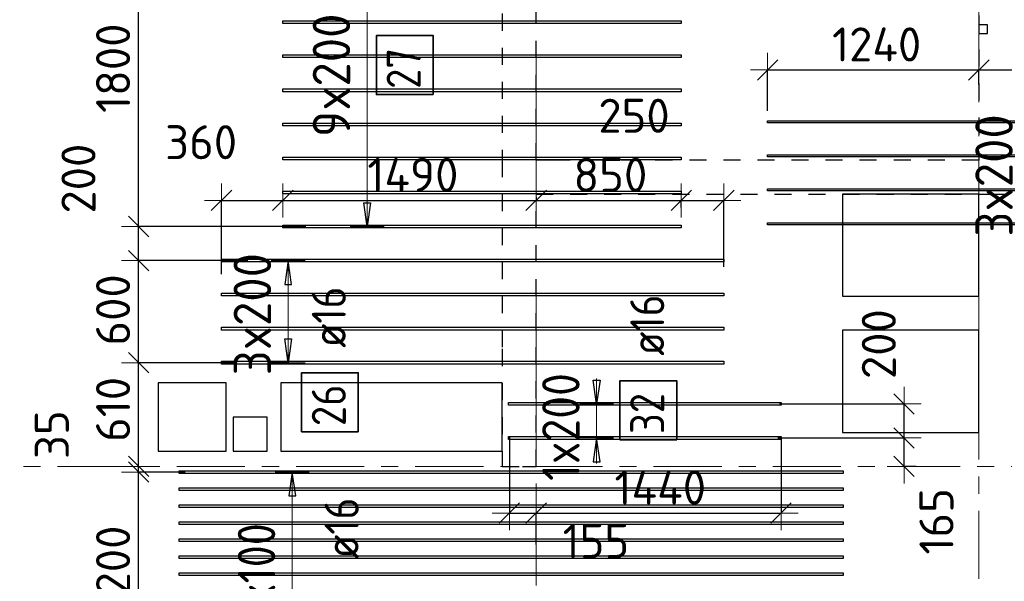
# Model space of a CAD drawing. Header units: metres. Extents: x -38 to 107, y -15 to 21.
# Tile 21 of 167: x 16.05 to 21.83, y 8.33 to 11.62. Entities that reach past the tile are written whole.
import ezdxf

# ---------------------------------------------------------------- set-up
doc = ezdxf.new("R2010")
doc.units = ezdxf.units.M
doc.header["$PDMODE"] = 65
for name, pattern in [('______11', [0.5, 0.4, -0.05, 0, -0.05]), ('______2', [0.0405, 0.03, -0.0105]), ('______5', [1.1, 0.8, -0.1, 0.1, -0.1])]:
    doc.linetypes.add(name, pattern=pattern)
for name, color, linetype, lineweight in [('XR$2$Осевая линия (1)', 7, '______5', 13), ('XR$4$Перекрытие (1)', 7, 'Continuous', 35), ('XR$4$Размерная линия (1)', 7, 'Continuous', 13)]:
    doc.layers.add(name, color=color, linetype=linetype, lineweight=lineweight)
doc.layers.add('XR$4$Арм.стержн.Доп. Арм верхн.зоны Х', color=7, linetype='Continuous', lineweight=35, true_color=0x8c8cff)
doc.layers.add('XR$6$Стена_ бетон несущ.', color=7, linetype='Continuous', lineweight=70, true_color=0xb4b496)
doc.styles.add('ISOCPEUR', font='txt')
doc.dimstyles.new('DIMSTYLE_3', dxfattribs={"dimtxt": 0.2, "dimasz": 0.2, "dimexe": 0, "dimexo": 0, "dimgap": 0.1, "dimtad": 2, "dimdec": 0, "dimlfac": 1000, "dimrnd": 5, "dimzin": 12, "dimdsep": 46, "dimtxsty": 'ISOCPEUR', "dimblk1": 'ALL_ML_STRICH', "dimblk2": 'ALL_ML_STRICH', "dimsah": 1, "dimcen": 0, "dimclrd": 7, "dimclre": 256, "dimclrt": 7, "dimadec": 0, "dimazin": 0, "dimtfac": 1, "dimtdec": 0, "dimtix": 1, "dimtmove": 2, "dimatfit": 3, "dimfxl": 0, "dimtzin": 0, "dimlwd": 0, "dimlwe": -3, "dimarcsym": 0})
doc.dimstyles.new('DIMSTYLE_33', dxfattribs={"dimtxt": 0.2, "dimasz": 0.2, "dimexe": 0, "dimexo": 0, "dimgap": 0.1, "dimtad": 2, "dimdec": 0, "dimlfac": 1000, "dimrnd": 5, "dimzin": 12, "dimdsep": 46, "dimtxsty": 'ISOCPEUR', "dimblk1": 'ALL_ML_STRICH', "dimblk2": 'ALL_ML_STRICH', "dimsah": 1, "dimcen": 0, "dimclrd": 7, "dimclre": 256, "dimclrt": 7, "dimadec": 0, "dimazin": 0, "dimtfac": 1, "dimtdec": 0, "dimtix": 1, "dimtmove": 2, "dimatfit": 3, "dimfxl": 0, "dimtvp": 1.2, "dimtzin": 0, "dimlwd": 0, "dimlwe": -3, "dimarcsym": 0})
doc.dimstyles.new('DIMSTYLE_34', dxfattribs={"dimtxt": 0.2, "dimasz": 0.2, "dimexe": 0, "dimexo": 0, "dimgap": 0.1, "dimtad": 0, "dimdec": 0, "dimlfac": 1000, "dimrnd": 5, "dimzin": 12, "dimdsep": 46, "dimtxsty": 'ISOCPEUR', "dimblk1": 'ALL_ML_STRICH', "dimblk2": 'ALL_ML_STRICH', "dimsah": 1, "dimcen": 0, "dimclrd": 7, "dimclre": 256, "dimclrt": 7, "dimadec": 0, "dimazin": 0, "dimtfac": 1, "dimtdec": 0, "dimtix": 1, "dimtmove": 2, "dimatfit": 3, "dimfxl": 0, "dimtvp": 1.2, "dimtzin": 0, "dimlwd": 0, "dimlwe": -3, "dimarcsym": 0})

# ---------------------------------------------------------------- blocks, each defined once
blk = doc.blocks.new('ALL_ML_STRICH')
at = {"color": 0, "linetype": 'ByBlock', "lineweight": -2}
for p, q in [((-0.3, -0.3), (0.3, 0.3)), ((0, -0.5), (0, 0.5)), ((-1, 0), (0.5, 0))]:
    blk.add_line(p, q, dxfattribs=at)
blk = doc.blocks.new('*D368')
at = {"layer": 'DEFPOINTS', "color": 7, "linetype": 'Continuous', "lineweight": 13, "transparency": 33554687}
for p in [(20.4397, 11.3293), (21.68, 11.224), (20.4397, 11.0687)]:
    blk.add_point(p, dxfattribs=at)
at = {"layer": 'XR$4$Размерная линия (1)', "color": 9, "linetype": 'Continuous', "lineweight": -2, "true_color": 0xc7c7c7, "transparency": 33554687}
for p, q in [((20.4397, 11.0887), (20.4397, 11.3293)), ((21.68, 11.244), (21.68, 11.3293))]:
    blk.add_line(p, q, dxfattribs=at)
at = {"layer": 'XR$4$Размерная линия (1)', "color": 7, "linetype": 'Continuous', "lineweight": -2, "transparency": 33554687}
blk.add_line((20.4397, 11.3293), (21.68, 11.3293), dxfattribs=at)
at = {"layer": 'XR$4$Размерная линия (1)', "color": 7, "linetype": 'Continuous', "lineweight": 13, "transparency": 33554687, "xscale": 0.2, "yscale": 0.2, "zscale": 0.2, "rotation": 180}
blk.add_blockref('ALL_ML_STRICH', (20.4397, 11.3293), dxfattribs=at)
at = {"layer": 'XR$4$Размерная линия (1)', "color": 7, "linetype": 'Continuous', "lineweight": 13, "transparency": 33554687, "xscale": 0.2, "yscale": 0.2, "zscale": 0.2}
blk.add_blockref('ALL_ML_STRICH', (21.68, 11.3293), dxfattribs=at)
at = {"layer": 'XR$4$Размерная линия (1)', "color": 7, "linetype": 'Continuous', "lineweight": 13, "transparency": 33554687, "insert": (21.0799, 11.4793), "char_height": 0.2, "width": 0.8, "attachment_point": 5, "style": 'ISOCPEUR'}
blk.add_mtext('\\A1;{1240}', dxfattribs=at)
blk = doc.blocks.new('*D369')
at = {"layer": 'DEFPOINTS', "color": 7, "linetype": 'Continuous', "lineweight": 13, "transparency": 33554687}
for p in [(21.68, 11.3293), (21.68, 11.224), (23.3897, 11.0687)]:
    blk.add_point(p, dxfattribs=at)
at = {"layer": 'XR$4$Размерная линия (1)', "color": 9, "linetype": 'Continuous', "lineweight": -2, "true_color": 0xc7c7c7, "transparency": 33554687}
for p, q in [((21.68, 11.244), (21.68, 11.3293)), ((23.3897, 11.0887), (23.3897, 11.3293))]:
    blk.add_line(p, q, dxfattribs=at)
at = {"layer": 'XR$4$Размерная линия (1)', "color": 7, "linetype": 'Continuous', "lineweight": -2, "transparency": 33554687}
blk.add_line((21.68, 11.3293), (23.3897, 11.3293), dxfattribs=at)
at = {"layer": 'XR$4$Размерная линия (1)', "color": 7, "linetype": 'Continuous', "lineweight": 13, "transparency": 33554687, "xscale": 0.2, "yscale": 0.2, "zscale": 0.2, "rotation": 180}
blk.add_blockref('ALL_ML_STRICH', (21.68, 11.3293), dxfattribs=at)
at = {"layer": 'XR$4$Размерная линия (1)', "color": 7, "linetype": 'Continuous', "lineweight": 13, "transparency": 33554687, "xscale": 0.2, "yscale": 0.2, "zscale": 0.2}
blk.add_blockref('ALL_ML_STRICH', (23.3897, 11.3293), dxfattribs=at)
at = {"layer": 'XR$4$Размерная линия (1)', "color": 7, "linetype": 'Continuous', "lineweight": 13, "transparency": 33554687, "insert": (22.5849, 11.4793), "char_height": 0.2, "width": 0.8, "attachment_point": 5, "style": 'ISOCPEUR'}
blk.add_mtext('\\A1;{1710}', dxfattribs=at)
blk = doc.blocks.new('*D372')
at = {"layer": 'DEFPOINTS', "color": 7, "linetype": 'Continuous', "lineweight": 13, "transparency": 33554687}
for p in [(20.4789, 9.1671), (21.2409, 9), (21.3318, 9)]:
    blk.add_point(p, dxfattribs=at)
at = {"layer": 'XR$4$Размерная линия (1)', "color": 9, "linetype": 'Continuous', "lineweight": -2, "true_color": 0xc7c7c7, "transparency": 33554687}
for p, q in [((20.4989, 9.1671), (21.2409, 9.1671)), ((21.3118, 9), (21.2409, 9))]:
    blk.add_line(p, q, dxfattribs=at)
at = {"layer": 'XR$4$Размерная линия (1)', "color": 7, "linetype": 'Continuous', "lineweight": -2, "transparency": 33554687}
blk.add_line((21.2409, 9), (21.2409, 9.1671), dxfattribs=at)
at = {"layer": 'XR$4$Размерная линия (1)', "color": 7, "linetype": 'Continuous', "lineweight": 13, "transparency": 33554687, "xscale": 0.2, "yscale": 0.2, "zscale": 0.2}
for p, rotation in [((21.2409, 9.1671), 90), ((21.2409, 9), 270)]:
    blk.add_blockref('ALL_ML_STRICH', p, dxfattribs=dict(at, rotation=rotation))
at = {"layer": 'XR$4$Размерная линия (1)', "color": 7, "linetype": 'Continuous', "lineweight": 13, "transparency": 33554687, "insert": (21.4313, 8.6773), "char_height": 0.2, "width": 0.6, "attachment_point": 5, "rotation": 90, "style": 'ISOCPEUR'}
blk.add_mtext('\\A1;{165}', dxfattribs=at)
blk = doc.blocks.new('*D373')
at = {"layer": 'DEFPOINTS', "color": 7, "linetype": 'Continuous', "lineweight": 13, "transparency": 33554687}
for p in [(20.4886, 9.3671), (20.4789, 9.1671), (21.2409, 9.1671)]:
    blk.add_point(p, dxfattribs=at)
at = {"layer": 'XR$4$Размерная линия (1)', "color": 9, "linetype": 'Continuous', "lineweight": -2, "true_color": 0xc7c7c7, "transparency": 33554687}
for p, q in [((20.5086, 9.3671), (21.2409, 9.3671)), ((20.4989, 9.1671), (21.2409, 9.1671))]:
    blk.add_line(p, q, dxfattribs=at)
at = {"layer": 'XR$4$Размерная линия (1)', "color": 7, "linetype": 'Continuous', "lineweight": -2, "transparency": 33554687}
blk.add_line((21.2409, 9.1671), (21.2409, 9.3671), dxfattribs=at)
at = {"layer": 'XR$4$Размерная линия (1)', "color": 7, "linetype": 'Continuous', "lineweight": 13, "transparency": 33554687, "xscale": 0.2, "yscale": 0.2, "zscale": 0.2}
for p, rotation in [((21.2409, 9.3671), 90), ((21.2409, 9.1671), 270)]:
    blk.add_blockref('ALL_ML_STRICH', p, dxfattribs=dict(at, rotation=rotation))
at = {"layer": 'XR$4$Размерная линия (1)', "color": 7, "linetype": 'Continuous', "lineweight": 13, "transparency": 33554687, "insert": (21.0926, 9.7186), "char_height": 0.2, "width": 0.6, "attachment_point": 5, "rotation": 90, "style": 'ISOCPEUR'}
blk.add_mtext('\\A1;{200}', dxfattribs=at)
blk = doc.blocks.new('*D374')
at = {"layer": 'DEFPOINTS', "color": 7, "linetype": 'Continuous', "lineweight": 13, "transparency": 33554687}
for p in [(18.9227, 9.1891), (18.9227, 8.726), (19.08, 8.522)]:
    blk.add_point(p, dxfattribs=at)
at = {"layer": 'XR$4$Размерная линия (1)', "color": 9, "linetype": 'Continuous', "lineweight": -2, "true_color": 0xc7c7c7, "transparency": 33554687}
for p, q in [((18.9227, 9.1691), (18.9227, 8.726)), ((19.08, 8.542), (19.08, 8.726))]:
    blk.add_line(p, q, dxfattribs=at)
at = {"layer": 'XR$4$Размерная линия (1)', "color": 7, "linetype": 'Continuous', "lineweight": -2, "transparency": 33554687}
blk.add_line((18.9227, 8.726), (19.08, 8.726), dxfattribs=at)
at = {"layer": 'XR$4$Размерная линия (1)', "color": 7, "linetype": 'Continuous', "lineweight": 13, "transparency": 33554687, "xscale": 0.2, "yscale": 0.2, "zscale": 0.2, "rotation": 180}
blk.add_blockref('ALL_ML_STRICH', (18.9227, 8.726), dxfattribs=at)
at = {"layer": 'XR$4$Размерная линия (1)', "color": 7, "linetype": 'Continuous', "lineweight": 13, "transparency": 33554687, "xscale": 0.2, "yscale": 0.2, "zscale": 0.2}
blk.add_blockref('ALL_ML_STRICH', (19.08, 8.726), dxfattribs=at)
at = {"layer": 'XR$4$Размерная линия (1)', "color": 7, "linetype": 'Continuous', "lineweight": 13, "transparency": 33554687, "insert": (19.4313, 8.5618), "char_height": 0.2, "width": 0.6, "attachment_point": 5, "style": 'ISOCPEUR'}
blk.add_mtext('\\A1;{155}', dxfattribs=at)
blk = doc.blocks.new('*D375')
at = {"layer": 'DEFPOINTS', "color": 7, "linetype": 'Continuous', "lineweight": 13, "transparency": 33554687}
for p in [(20.5182, 9.1761), (19.08, 8.726), (19.08, 8.522)]:
    blk.add_point(p, dxfattribs=at)
at = {"layer": 'XR$4$Размерная линия (1)', "color": 9, "linetype": 'Continuous', "lineweight": -2, "true_color": 0xc7c7c7, "transparency": 33554687}
for p, q in [((20.5182, 9.1561), (20.5182, 8.726)), ((19.08, 8.542), (19.08, 8.726))]:
    blk.add_line(p, q, dxfattribs=at)
at = {"layer": 'XR$4$Размерная линия (1)', "color": 7, "linetype": 'Continuous', "lineweight": -2, "transparency": 33554687}
blk.add_line((19.08, 8.726), (20.5182, 8.726), dxfattribs=at)
at = {"layer": 'XR$4$Размерная линия (1)', "color": 7, "linetype": 'Continuous', "lineweight": 13, "transparency": 33554687, "xscale": 0.2, "yscale": 0.2, "zscale": 0.2, "rotation": 180}
blk.add_blockref('ALL_ML_STRICH', (19.08, 8.726), dxfattribs=at)
at = {"layer": 'XR$4$Размерная линия (1)', "color": 7, "linetype": 'Continuous', "lineweight": 13, "transparency": 33554687, "xscale": 0.2, "yscale": 0.2, "zscale": 0.2}
blk.add_blockref('ALL_ML_STRICH', (20.5182, 8.726), dxfattribs=at)
at = {"layer": 'XR$4$Размерная линия (1)', "color": 7, "linetype": 'Continuous', "lineweight": 13, "transparency": 33554687, "insert": (19.8091, 8.876), "char_height": 0.2, "width": 0.8, "attachment_point": 5, "style": 'ISOCPEUR'}
blk.add_mtext('\\A1;{1440}', dxfattribs=at)
blk = doc.blocks.new('*D413')
at = {"layer": 'DEFPOINTS', "color": 7, "linetype": 'Continuous', "lineweight": 13, "transparency": 33554687}
for p in [(17.2323, 10.5627), (17.5924, 10.5479), (17.2323, 10.1095)]:
    blk.add_point(p, dxfattribs=at)
at = {"layer": 'XR$4$Размерная линия (1)', "color": 9, "linetype": 'Continuous', "lineweight": -2, "true_color": 0xc7c7c7, "transparency": 33554687}
for p, q in [((17.2323, 10.1295), (17.2323, 10.5627)), ((17.5924, 10.5679), (17.5924, 10.5627))]:
    blk.add_line(p, q, dxfattribs=at)
at = {"layer": 'XR$4$Размерная линия (1)', "color": 7, "linetype": 'Continuous', "lineweight": -2, "transparency": 33554687}
blk.add_line((17.2323, 10.5627), (17.5924, 10.5627), dxfattribs=at)
at = {"layer": 'XR$4$Размерная линия (1)', "color": 7, "linetype": 'Continuous', "lineweight": 13, "transparency": 33554687, "xscale": 0.2, "yscale": 0.2, "zscale": 0.2, "rotation": 180}
blk.add_blockref('ALL_ML_STRICH', (17.2323, 10.5627), dxfattribs=at)
at = {"layer": 'XR$4$Размерная линия (1)', "color": 7, "linetype": 'Continuous', "lineweight": 13, "transparency": 33554687, "xscale": 0.2, "yscale": 0.2, "zscale": 0.2}
blk.add_blockref('ALL_ML_STRICH', (17.5924, 10.5627), dxfattribs=at)
at = {"layer": 'XR$4$Размерная линия (1)', "color": 7, "linetype": 'Continuous', "lineweight": 13, "transparency": 33554687, "insert": (17.1126, 10.9048), "char_height": 0.2, "width": 0.6, "attachment_point": 5, "style": 'ISOCPEUR'}
blk.add_mtext('\\A1;{360}', dxfattribs=at)
blk = doc.blocks.new('*D414')
at = {"layer": 'DEFPOINTS', "color": 7, "linetype": 'Continuous', "lineweight": 13, "transparency": 33554687}
for p in [(17.5924, 10.5627), (17.5924, 10.5479), (19.08, 10.5635)]:
    blk.add_point(p, dxfattribs=at)
at = {"layer": 'XR$4$Размерная линия (1)', "color": 9, "linetype": 'Continuous', "lineweight": -2, "true_color": 0xc7c7c7, "transparency": 33554687}
for p, q in [((19.08, 10.5835), (19.08, 10.5627)), ((17.5924, 10.5679), (17.5924, 10.5627))]:
    blk.add_line(p, q, dxfattribs=at)
at = {"layer": 'XR$4$Размерная линия (1)', "color": 7, "linetype": 'Continuous', "lineweight": -2, "transparency": 33554687}
blk.add_line((17.5924, 10.5627), (19.08, 10.5627), dxfattribs=at)
at = {"layer": 'XR$4$Размерная линия (1)', "color": 7, "linetype": 'Continuous', "lineweight": 13, "transparency": 33554687, "xscale": 0.2, "yscale": 0.2, "zscale": 0.2, "rotation": 180}
blk.add_blockref('ALL_ML_STRICH', (17.5924, 10.5627), dxfattribs=at)
at = {"layer": 'XR$4$Размерная линия (1)', "color": 7, "linetype": 'Continuous', "lineweight": 13, "transparency": 33554687, "xscale": 0.2, "yscale": 0.2, "zscale": 0.2}
blk.add_blockref('ALL_ML_STRICH', (19.08, 10.5627), dxfattribs=at)
at = {"layer": 'XR$4$Размерная линия (1)', "color": 7, "linetype": 'Continuous', "lineweight": 13, "transparency": 33554687, "insert": (18.3562, 10.7127), "char_height": 0.2, "width": 0.8, "attachment_point": 5, "style": 'ISOCPEUR'}
blk.add_mtext('\\A1;{1490}', dxfattribs=at)
blk = doc.blocks.new('*D415')
at = {"layer": 'DEFPOINTS', "color": 7, "linetype": 'Continuous', "lineweight": 13, "transparency": 33554687}
for p in [(19.08, 10.5635), (19.08, 10.5627), (19.9324, 10.5012)]:
    blk.add_point(p, dxfattribs=at)
at = {"layer": 'XR$4$Размерная линия (1)', "color": 9, "linetype": 'Continuous', "lineweight": -2, "true_color": 0xc7c7c7, "transparency": 33554687}
for p, q in [((19.08, 10.5835), (19.08, 10.5627)), ((19.9324, 10.5212), (19.9324, 10.5627))]:
    blk.add_line(p, q, dxfattribs=at)
at = {"layer": 'XR$4$Размерная линия (1)', "color": 7, "linetype": 'Continuous', "lineweight": -2, "transparency": 33554687}
blk.add_line((19.08, 10.5627), (19.9324, 10.5627), dxfattribs=at)
at = {"layer": 'XR$4$Размерная линия (1)', "color": 7, "linetype": 'Continuous', "lineweight": 13, "transparency": 33554687, "xscale": 0.2, "yscale": 0.2, "zscale": 0.2, "rotation": 180}
blk.add_blockref('ALL_ML_STRICH', (19.08, 10.5627), dxfattribs=at)
at = {"layer": 'XR$4$Размерная линия (1)', "color": 7, "linetype": 'Continuous', "lineweight": 13, "transparency": 33554687, "xscale": 0.2, "yscale": 0.2, "zscale": 0.2}
blk.add_blockref('ALL_ML_STRICH', (19.9324, 10.5627), dxfattribs=at)
at = {"layer": 'XR$4$Размерная линия (1)', "color": 7, "linetype": 'Continuous', "lineweight": 13, "transparency": 33554687, "insert": (19.5162, 10.7127), "char_height": 0.2, "width": 0.6, "attachment_point": 5, "style": 'ISOCPEUR'}
blk.add_mtext('\\A1;{850}', dxfattribs=at)
blk = doc.blocks.new('*D416')
at = {"layer": 'DEFPOINTS', "color": 7, "linetype": 'Continuous', "lineweight": 13, "transparency": 33554687}
for p in [(19.9324, 10.5627), (19.9324, 10.5012), (20.1823, 10.1522)]:
    blk.add_point(p, dxfattribs=at)
at = {"layer": 'XR$4$Размерная линия (1)', "color": 9, "linetype": 'Continuous', "lineweight": -2, "true_color": 0xc7c7c7, "transparency": 33554687}
for p, q in [((19.9324, 10.5212), (19.9324, 10.5627)), ((20.1823, 10.1722), (20.1823, 10.5627))]:
    blk.add_line(p, q, dxfattribs=at)
at = {"layer": 'XR$4$Размерная линия (1)', "color": 7, "linetype": 'Continuous', "lineweight": -2, "transparency": 33554687}
blk.add_line((19.9324, 10.5627), (20.1823, 10.5627), dxfattribs=at)
at = {"layer": 'XR$4$Размерная линия (1)', "color": 7, "linetype": 'Continuous', "lineweight": 13, "transparency": 33554687, "xscale": 0.2, "yscale": 0.2, "zscale": 0.2, "rotation": 180}
blk.add_blockref('ALL_ML_STRICH', (19.9324, 10.5627), dxfattribs=at)
at = {"layer": 'XR$4$Размерная линия (1)', "color": 7, "linetype": 'Continuous', "lineweight": 13, "transparency": 33554687, "xscale": 0.2, "yscale": 0.2, "zscale": 0.2}
blk.add_blockref('ALL_ML_STRICH', (20.1823, 10.5627), dxfattribs=at)
at = {"layer": 'XR$4$Размерная линия (1)', "color": 7, "linetype": 'Continuous', "lineweight": 13, "transparency": 33554687, "insert": (19.6549, 11.0603), "char_height": 0.2, "width": 0.6, "attachment_point": 5, "style": 'ISOCPEUR'}
blk.add_mtext('\\A1;{250}', dxfattribs=at)
blk = doc.blocks.new('*D434')
at = {"layer": 'DEFPOINTS', "color": 7, "linetype": 'Continuous', "lineweight": 13, "transparency": 33554687}
for p in [(17.038, 8.9671), (16.7454, 7.7671), (17.0531, 7.7671)]:
    blk.add_point(p, dxfattribs=at)
at = {"layer": 'XR$4$Размерная линия (1)', "color": 9, "linetype": 'Continuous', "lineweight": -2, "true_color": 0xc7c7c7, "transparency": 33554687}
for p, q in [((17.018, 8.9671), (16.7454, 8.9671)), ((17.0331, 7.7671), (16.7454, 7.7671))]:
    blk.add_line(p, q, dxfattribs=at)
at = {"layer": 'XR$4$Размерная линия (1)', "color": 7, "linetype": 'Continuous', "lineweight": -2, "transparency": 33554687}
blk.add_line((16.7454, 7.7671), (16.7454, 8.9671), dxfattribs=at)
at = {"layer": 'XR$4$Размерная линия (1)', "color": 7, "linetype": 'Continuous', "lineweight": 13, "transparency": 33554687, "xscale": 0.2, "yscale": 0.2, "zscale": 0.2}
for p, rotation in [((16.7454, 8.9671), 90), ((16.7454, 7.7671), 270)]:
    blk.add_blockref('ALL_ML_STRICH', p, dxfattribs=dict(at, rotation=rotation))
at = {"layer": 'XR$4$Размерная линия (1)', "color": 7, "linetype": 'Continuous', "lineweight": 13, "transparency": 33554687, "insert": (16.5954, 8.3971), "char_height": 0.2, "width": 0.8, "attachment_point": 5, "rotation": 90, "style": 'ISOCPEUR'}
blk.add_mtext('\\A1;{1200}', dxfattribs=at)
blk = doc.blocks.new('*D435')
at = {"layer": 'DEFPOINTS', "color": 7, "linetype": 'Continuous', "lineweight": 13, "transparency": 33554687}
for p in [(16.7454, 8.9671), (16.7521, 9), (17.038, 8.9671)]:
    blk.add_point(p, dxfattribs=at)
at = {"layer": 'XR$4$Размерная линия (1)', "color": 9, "linetype": 'Continuous', "lineweight": -2, "true_color": 0xc7c7c7, "transparency": 33554687}
for p, q in [((16.7454, 9), (16.7454, 9)), ((17.018, 8.9671), (16.7454, 8.9671))]:
    blk.add_line(p, q, dxfattribs=at)
at = {"layer": 'XR$4$Размерная линия (1)', "color": 7, "linetype": 'Continuous', "lineweight": -2, "transparency": 33554687}
blk.add_line((16.7454, 8.9671), (16.7454, 9), dxfattribs=at)
at = {"layer": 'XR$4$Размерная линия (1)', "color": 7, "linetype": 'Continuous', "lineweight": 13, "transparency": 33554687, "xscale": 0.2, "yscale": 0.2, "zscale": 0.2}
for p, rotation in [((16.7454, 8.9671), 270), ((16.7454, 9), 90)]:
    blk.add_blockref('ALL_ML_STRICH', p, dxfattribs=dict(at, rotation=rotation))
at = {"layer": 'XR$4$Размерная линия (1)', "color": 7, "linetype": 'Continuous', "lineweight": 13, "transparency": 33554687, "insert": (16.2359, 9.1867), "char_height": 0.2, "width": 0.4, "attachment_point": 5, "rotation": 90, "style": 'ISOCPEUR'}
blk.add_mtext('\\A1;{35}', dxfattribs=at)
blk = doc.blocks.new('*D436')
at = {"layer": 'DEFPOINTS', "color": 7, "linetype": 'Continuous', "lineweight": 13, "transparency": 33554687}
for p in [(17.3341, 9.6095), (16.7454, 9), (16.7521, 9)]:
    blk.add_point(p, dxfattribs=at)
at = {"layer": 'XR$4$Размерная линия (1)', "color": 9, "linetype": 'Continuous', "lineweight": -2, "true_color": 0xc7c7c7, "transparency": 33554687}
for p, q in [((17.3141, 9.6095), (16.7454, 9.6095)), ((16.7454, 9), (16.7454, 9))]:
    blk.add_line(p, q, dxfattribs=at)
at = {"layer": 'XR$4$Размерная линия (1)', "color": 7, "linetype": 'Continuous', "lineweight": -2, "transparency": 33554687}
blk.add_line((16.7454, 9), (16.7454, 9.6095), dxfattribs=at)
at = {"layer": 'XR$4$Размерная линия (1)', "color": 7, "linetype": 'Continuous', "lineweight": 13, "transparency": 33554687, "xscale": 0.2, "yscale": 0.2, "zscale": 0.2}
for p, rotation in [((16.7454, 9.6095), 90), ((16.7454, 9), 270)]:
    blk.add_blockref('ALL_ML_STRICH', p, dxfattribs=dict(at, rotation=rotation))
at = {"layer": 'XR$4$Размерная линия (1)', "color": 7, "linetype": 'Continuous', "lineweight": 13, "transparency": 33554687, "insert": (16.5954, 9.3348), "char_height": 0.2, "width": 0.6, "attachment_point": 5, "rotation": 90, "style": 'ISOCPEUR'}
blk.add_mtext('\\A1;{610}', dxfattribs=at)
blk = doc.blocks.new('*D437')
at = {"layer": 'DEFPOINTS', "color": 7, "linetype": 'Continuous', "lineweight": 13, "transparency": 33554687}
for p in [(17.4071, 10.2095), (16.7454, 9.6095), (17.3341, 9.6095)]:
    blk.add_point(p, dxfattribs=at)
at = {"layer": 'XR$4$Размерная линия (1)', "color": 9, "linetype": 'Continuous', "lineweight": -2, "true_color": 0xc7c7c7, "transparency": 33554687}
for p, q in [((17.3871, 10.2095), (16.7454, 10.2095)), ((17.3141, 9.6095), (16.7454, 9.6095))]:
    blk.add_line(p, q, dxfattribs=at)
at = {"layer": 'XR$4$Размерная линия (1)', "color": 7, "linetype": 'Continuous', "lineweight": -2, "transparency": 33554687}
blk.add_line((16.7454, 9.6095), (16.7454, 10.2095), dxfattribs=at)
at = {"layer": 'XR$4$Размерная линия (1)', "color": 7, "linetype": 'Continuous', "lineweight": 13, "transparency": 33554687, "xscale": 0.2, "yscale": 0.2, "zscale": 0.2}
for p, rotation in [((16.7454, 10.2095), 90), ((16.7454, 9.6095), 270)]:
    blk.add_blockref('ALL_ML_STRICH', p, dxfattribs=dict(at, rotation=rotation))
at = {"layer": 'XR$4$Размерная линия (1)', "color": 7, "linetype": 'Continuous', "lineweight": 13, "transparency": 33554687, "insert": (16.5954, 9.9195), "char_height": 0.2, "width": 0.6, "attachment_point": 5, "rotation": 90, "style": 'ISOCPEUR'}
blk.add_mtext('\\A1;{600}', dxfattribs=at)
blk = doc.blocks.new('*D438')
at = {"layer": 'DEFPOINTS', "color": 7, "linetype": 'Continuous', "lineweight": 13, "transparency": 33554687}
for p in [(17.7477, 10.4095), (16.7454, 10.2095), (17.4071, 10.2095)]:
    blk.add_point(p, dxfattribs=at)
at = {"layer": 'XR$4$Размерная линия (1)', "color": 9, "linetype": 'Continuous', "lineweight": -2, "true_color": 0xc7c7c7, "transparency": 33554687}
for p, q in [((17.7277, 10.4095), (16.7454, 10.4095)), ((17.3871, 10.2095), (16.7454, 10.2095))]:
    blk.add_line(p, q, dxfattribs=at)
at = {"layer": 'XR$4$Размерная линия (1)', "color": 7, "linetype": 'Continuous', "lineweight": -2, "transparency": 33554687}
blk.add_line((16.7454, 10.2095), (16.7454, 10.4095), dxfattribs=at)
at = {"layer": 'XR$4$Размерная линия (1)', "color": 7, "linetype": 'Continuous', "lineweight": 13, "transparency": 33554687, "xscale": 0.2, "yscale": 0.2, "zscale": 0.2}
for p, rotation in [((16.7454, 10.4095), 90), ((16.7454, 10.2095), 270)]:
    blk.add_blockref('ALL_ML_STRICH', p, dxfattribs=dict(at, rotation=rotation))
at = {"layer": 'XR$4$Размерная линия (1)', "color": 7, "linetype": 'Continuous', "lineweight": 13, "transparency": 33554687, "insert": (16.3923, 10.6908), "char_height": 0.2, "width": 0.6, "attachment_point": 5, "rotation": 90, "style": 'ISOCPEUR'}
blk.add_mtext('\\A1;{200}', dxfattribs=at)
blk = doc.blocks.new('*D439')
at = {"layer": 'DEFPOINTS', "color": 7, "linetype": 'Continuous', "lineweight": 13, "transparency": 33554687}
for p in [(17.7883, 12.2095), (16.7454, 10.4095), (17.7477, 10.4095)]:
    blk.add_point(p, dxfattribs=at)
at = {"layer": 'XR$4$Размерная линия (1)', "color": 9, "linetype": 'Continuous', "lineweight": -2, "true_color": 0xc7c7c7, "transparency": 33554687}
for p, q in [((17.7683, 12.2095), (16.7454, 12.2095)), ((17.7277, 10.4095), (16.7454, 10.4095))]:
    blk.add_line(p, q, dxfattribs=at)
at = {"layer": 'XR$4$Размерная линия (1)', "color": 7, "linetype": 'Continuous', "lineweight": -2, "transparency": 33554687}
blk.add_line((16.7454, 10.4095), (16.7454, 12.2095), dxfattribs=at)
at = {"layer": 'XR$4$Размерная линия (1)', "color": 7, "linetype": 'Continuous', "lineweight": 13, "transparency": 33554687, "xscale": 0.2, "yscale": 0.2, "zscale": 0.2}
for p, rotation in [((16.7454, 12.2095), 90), ((16.7454, 10.4095), 270)]:
    blk.add_blockref('ALL_ML_STRICH', p, dxfattribs=dict(at, rotation=rotation))
at = {"layer": 'XR$4$Размерная линия (1)', "color": 7, "linetype": 'Continuous', "lineweight": 13, "transparency": 33554687, "insert": (16.5954, 11.3395), "char_height": 0.2, "width": 0.8, "attachment_point": 5, "rotation": 90, "style": 'ISOCPEUR'}
blk.add_mtext('\\A1;{1800}', dxfattribs=at)

msp = doc.modelspace()

# ---------------------------------------------------------------- linework, layer by layer
at = {"layer": 'XR$2$Осевая линия (1)', "color": 253, "linetype": '______11', "lineweight": 13, "true_color": 0xa0a0a0, "transparency": 33554687}
for p, q in [((19.08, 7.6), (19.08, 19.78)), ((21.68, 8.34), (21.68, 19.78)), ((-2.63, 9), (62.6, 9))]:
    msp.add_line(p, q, dxfattribs=at)
at = {"layer": 'XR$4$Арм.стержн.Доп. Арм верхн.зоны Х', "color": 7, "linetype": 'Continuous', "lineweight": 13, "transparency": 33554687}
for p, q in [((18.0879, 10.4095), (18.0879, 12.2095)), ((18.0879, 10.4095), (18.0879, 10.4095)), ((17.6236, 10.2095), (17.6236, 10.2095)), ((17.6236, 9.6095), (17.6236, 10.2095)), ((17.6236, 9.6095), (17.6236, 9.6095)), ((19.4354, 9.3671), (19.4354, 9.5171)), ((19.4354, 9.1671), (19.4354, 9.3671)), ((19.4354, 9.1671), (19.4354, 9.0171)), ((17.6479, 8.9671), (17.6479, 8.9671)), ((17.6479, 7.7671), (17.6479, 8.9671))]:
    msp.add_line(p, q, dxfattribs=at)
at = {"layer": 'XR$4$Арм.стержн.Доп. Арм верхн.зоны Х', "color": 7, "linetype": 'Continuous', "lineweight": 25, "transparency": 33554687}
for p, q in [((18.0879, 10.4095), (18.0679, 10.5495)), ((18.0679, 10.5495), (18.1079, 10.5495)), ((18.1079, 10.5495), (18.0879, 10.4095)), ((17.6236, 10.2095), (17.6036, 10.0695)), ((17.6436, 10.0695), (17.6236, 10.2095)), ((17.6036, 10.0695), (17.6436, 10.0695)), ((17.6236, 9.6095), (17.6036, 9.7495)), ((17.6036, 9.7495), (17.6436, 9.7495)), ((17.6436, 9.7495), (17.6236, 9.6095)), ((19.4354, 9.3671), (19.4154, 9.5071)), ((19.4154, 9.5071), (19.4554, 9.5071)), ((19.4554, 9.5071), (19.4354, 9.3671)), ((19.4354, 9.1671), (19.4154, 9.0271)), ((19.4554, 9.0271), (19.4354, 9.1671)), ((19.4154, 9.0271), (19.4554, 9.0271)), ((17.6479, 8.9671), (17.6279, 8.8271)), ((17.6679, 8.8271), (17.6479, 8.9671)), ((17.6279, 8.8271), (17.6679, 8.8271))]:
    msp.add_line(p, q, dxfattribs=at)
at = {"layer": 'XR$4$Арм.стержн.Доп. Арм верхн.зоны Х', "color": 253, "linetype": 'Continuous', "lineweight": -3, "true_color": 0xa0a0a0, "transparency": 33554687}
for p, q in [((18.0879, 10.4095), (17.9879, 10.4095)), ((18.0879, 10.4095), (18.1879, 10.4095)), ((17.6236, 10.2095), (17.5236, 10.2095)), ((17.6236, 10.2095), (17.7236, 10.2095)), ((17.6236, 9.6095), (17.5236, 9.6095)), ((17.6236, 9.6095), (17.7236, 9.6095)), ((19.4354, 9.3671), (19.3354, 9.3671)), ((19.4354, 9.3671), (19.5354, 9.3671)), ((19.4354, 9.1671), (19.3354, 9.1671)), ((19.4354, 9.1671), (19.5354, 9.1671)), ((17.6479, 8.9671), (17.5479, 8.9671)), ((17.6479, 8.9671), (17.7479, 8.9671))]:
    msp.add_line(p, q, dxfattribs=at)
at = {"layer": 'XR$4$Арм.стержн.Доп. Арм верхн.зоны Х', "color": 7, "linetype": 'Continuous', "lineweight": 25, "transparency": 33554687}
for points in [[(19.9324, 11.6015), (17.5924, 11.6015), (17.5924, 11.6175), (19.9324, 11.6175), (19.9324, 11.6015)], [(19.9324, 11.4015), (17.5924, 11.4015), (17.5924, 11.4175), (19.9324, 11.4175), (19.9324, 11.4015)], [(19.9324, 11.2015), (17.5924, 11.2015), (17.5924, 11.2175), (19.9324, 11.2175), (19.9324, 11.2015)], [(19.9324, 11.0015), (17.5924, 11.0015), (17.5924, 11.0175), (19.9324, 11.0175), (19.9324, 11.0015)], [(19.9324, 10.8015), (17.5924, 10.8015), (17.5924, 10.8175), (19.9324, 10.8175), (19.9324, 10.8015)], [(19.9324, 10.6015), (17.5924, 10.6015), (17.5924, 10.6175), (19.9324, 10.6175), (19.9324, 10.6015)], [(19.9324, 10.4015), (17.5924, 10.4015), (17.5924, 10.4175), (19.9324, 10.4175), (19.9324, 10.4015)], [(20.1823, 10.2015), (17.2323, 10.2015), (17.2323, 10.2175), (20.1823, 10.2175), (20.1823, 10.2015)], [(20.1823, 10.0015), (17.2323, 10.0015), (17.2323, 10.0175), (20.1823, 10.0175), (20.1823, 10.0015)], [(20.1823, 9.8015), (17.2323, 9.8015), (17.2323, 9.8175), (20.1823, 9.8175), (20.1823, 9.8015)], [(20.1823, 9.6015), (17.2323, 9.6015), (17.2323, 9.6175), (20.1823, 9.6175), (20.1823, 9.6015)], [(18.9182, 9.3751), (20.5182, 9.3751), (20.5182, 9.3591), (18.9182, 9.3591), (18.9182, 9.3751)], [(18.9182, 9.1751), (20.5182, 9.1751), (20.5182, 9.1591), (18.9182, 9.1591), (18.9182, 9.1751)], [(20.8834, 8.9591), (16.9834, 8.9591), (16.9834, 8.9751), (20.8834, 8.9751), (20.8834, 8.9591)], [(20.8834, 8.8591), (16.9834, 8.8591), (16.9834, 8.8751), (20.8834, 8.8751), (20.8834, 8.8591)], [(20.8834, 8.7591), (16.9834, 8.7591), (16.9834, 8.7751), (20.8834, 8.7751), (20.8834, 8.7591)], [(20.8834, 8.6591), (16.9834, 8.6591), (16.9834, 8.6751), (20.8834, 8.6751), (20.8834, 8.6591)], [(20.8834, 8.5591), (16.9834, 8.5591), (16.9834, 8.5751), (20.8834, 8.5751), (20.8834, 8.5591)], [(20.8834, 8.4591), (16.9834, 8.4591), (16.9834, 8.4751), (20.8834, 8.4751), (20.8834, 8.4591)], [(20.8834, 8.3591), (16.9834, 8.3591), (16.9834, 8.3751), (20.8834, 8.3751), (20.8834, 8.3591)]]:
    msp.add_lwpolyline(points, dxfattribs=at)
at = {"layer": 'XR$4$Арм.стержн.Доп. Арм верхн.зоны Х', "color": 7, "linetype": 'Continuous', "lineweight": 35, "transparency": 33554687}
for points in [[(18.4755, 11.1847), (18.4755, 11.5314), (18.1422, 11.5314), (18.1422, 11.1847), (18.4755, 11.1847)], [(18.0358, 9.2035), (18.0358, 9.5502), (17.7025, 9.5502), (17.7025, 9.2035), (18.0358, 9.2035)], [(19.9059, 9.1569), (19.9059, 9.5036), (19.5726, 9.5036), (19.5726, 9.1569), (19.9059, 9.1569)]]:
    msp.add_lwpolyline(points, dxfattribs=at)
at = {"layer": 'XR$4$Арм.стержн.Доп. Арм верхн.зоны Х', "color": 34, "linetype": 'Continuous', "lineweight": 25, "transparency": 33554687}
for points in [[(23.3897, 11.0187), (20.4397, 11.0187), (20.4397, 11.0307), (23.3897, 11.0307), (23.3897, 11.0187)], [(23.3897, 10.8187), (20.4397, 10.8187), (20.4397, 10.8307), (23.3897, 10.8307), (23.3897, 10.8187)], [(23.3897, 10.6187), (20.4397, 10.6187), (20.4397, 10.6307), (23.3897, 10.6307), (23.3897, 10.6187)], [(23.3897, 10.4187), (20.4397, 10.4187), (20.4397, 10.4307), (23.3897, 10.4307), (23.3897, 10.4187)]]:
    msp.add_lwpolyline(points, dxfattribs=at)
at = {"layer": 'XR$4$Перекрытие (1)', "color": 7, "linetype": 'Continuous', "lineweight": 25, "transparency": 33554687}
for p, q in [((21.68, 11.5937), (21.68, 11.5437)), ((21.73, 11.5937), (21.68, 11.5937)), ((21.73, 11.5437), (21.73, 11.5937)), ((21.68, 11.5437), (21.73, 11.5437)), ((20.88, 10.6003), (20.88, 10.0003)), ((21.68, 10.6003), (20.88, 10.6003)), ((21.68, 10.0003), (21.68, 10.6003)), ((20.88, 10.0003), (21.68, 10.0003)), ((20.88, 9.8003), (20.88, 9.2003)), ((21.68, 9.8003), (20.88, 9.8003)), ((21.68, 9.2003), (21.68, 9.8003)), ((16.86, 9.4902), (16.86, 9.0902)), ((17.26, 9.4902), (16.86, 9.4902)), ((17.26, 9.0902), (17.26, 9.4902)), ((17.58, 9.4902), (17.58, 9.0902)), ((18.88, 9.4902), (17.58, 9.4902)), ((18.88, 9.0902), (18.88, 9.4902)), ((17.3, 9.2902), (17.3, 9.0902)), ((17.5, 9.2902), (17.3, 9.2902)), ((17.5, 9.0902), (17.5, 9.2902)), ((20.88, 9.2003), (21.68, 9.2003)), ((16.86, 9.0902), (17.26, 9.0902)), ((17.3, 9.0902), (17.5, 9.0902)), ((17.58, 9.0902), (18.88, 9.0902))]:
    msp.add_line(p, q, dxfattribs=at)
at = {"layer": 'XR$6$Стена_ бетон несущ.', "color": 253, "linetype": '______2', "lineweight": -3, "true_color": 0xa0a0a0, "transparency": 33554687}
for p, q in [((21.68, 16.45), (21.68, 10.8)), ((19.08, 10.8), (19.08, 15.05)), ((18.88, 14.06), (18.88, 10.8)), ((18.88, 10.8), (18.88, 9.69)), ((19.18, 10.8), (19.08, 10.8)), ((21.68, 10.8), (19.18, 10.8)), ((19.08, 10.6), (21.76, 10.6)), ((19.08, 9), (19.08, 10.6)), ((21.76, 10.6), (21.88, 10.6)), ((18.88, 9.69), (18.88, 9.49)), ((18.88, 9.49), (18.88, 9.08)), ((18.88, 9.08), (18.88, 9)), ((18.88, 9), (18.88, 9)), ((18.88, 9), (19, 9)), ((19, 9), (19.08, 9))]:
    msp.add_line(p, q, dxfattribs=at)

# ---------------------------------------------------------------- texts
at = {"layer": 'XR$4$Арм.стержн.Доп. Арм верхн.зоны Х', "color": 7, "linetype": 'Continuous', "lineweight": 13, "transparency": 33554687, "char_height": 0.22, "attachment_point": 7, "rotation": 90, "style": 'ISOCPEUR'}
for s, insert, width in [('\\W0.95;9x200', (17.9879, 10.9355), 0.873359), ('\\W0.95;3x200', (21.8793, 10.3507), 0.873359), ('\\W0.95;3x200', (17.5236, 9.5355), 0.873359), ('\\W0.89;1x200', (19.3354, 8.9151), 0.823552), ('\\W0.86;12x100', (17.5479, 7.9601), 0.930455)]:
    msp.add_mtext(s, dxfattribs=dict(at, insert=insert, width=width))
at = {"layer": 'XR$4$Арм.стержн.Доп. Арм верхн.зоны Х', "color": 7, "linetype": 'Continuous', "lineweight": 25, "transparency": 33554687, "char_height": 0.2, "attachment_point": 7, "rotation": 90, "style": 'ISOCPEUR'}
for s, insert, width in [('\\W0.87;27', (18.4022, 11.218), 0.367208), ('\\W0.89; ø16 ', (17.9625, 9.5835), 0.749105), ('\\W0.89; ø16 ', (19.8326, 9.5369), 0.749105), ('\\W0.87;26', (17.9625, 9.2368), 0.367208), ('\\W0.87;32', (19.8326, 9.1902), 0.367208), ('\\W0.89; ø16 ', (18.0379, 8.3435), 0.749105)]:
    msp.add_mtext(s, dxfattribs=dict(at, insert=insert, width=width))

# ---------------------------------------------------------------- dimensions: what is measured, and where the dimension line sits
at = {"layer": 'XR$4$Размерная линия (1)', "color": 7, "linetype": 'Continuous', "lineweight": 13, "transparency": 33554687}
for base, p1, p2, dimstyle, picture, middle in [((16.7454, 12.2095), (17.7277, 10.4095), (17.7683, 12.2095), 'DIMSTYLE_3', '*D439', (16.5954, 11.3395)), ((16.7454, 10.4095), (17.3871, 10.2095), (17.7277, 10.4095), 'DIMSTYLE_33', '*D438', (16.3923, 10.6908)), ((16.7454, 10.2095), (17.3141, 9.6095), (17.3871, 10.2095), 'DIMSTYLE_3', '*D437', (16.5954, 9.9195)), ((21.2409, 9.3671), (20.4989, 9.1671), (20.5086, 9.3671), 'DIMSTYLE_33', '*D373', (21.0926, 9.7186)), ((16.74541, 9.60952), (16.74541, 9), (17.31413, 9.60952), 'DIMSTYLE_3', '*D436', (16.59541, 9.33476)), ((16.7454, 9), (17.018, 8.9671), (16.7454, 9), 'DIMSTYLE_33', '*D435', (16.2359, 9.1867)), ((21.2409, 9.1671), (21.3118, 9), (20.4989, 9.1671), 'DIMSTYLE_34', '*D372', (21.4313, 8.6773)), ((16.7454, 8.9671), (17.0331, 7.7671), (17.018, 8.9671), 'DIMSTYLE_3', '*D434', (16.5954, 8.3971))]:
    dim = msp.add_linear_dim(base=base, p1=p1, p2=p2, angle=90, dimstyle=dimstyle, override={"dimpost": '<>', "dimclrd": 7, "dimclre": 9, "dimclrt": 7, "dimlwd": 0, "dimlwe": 65533}, dxfattribs=at)
    dim.commit()
    dim.dimension.update_dxf_attribs({"geometry": picture, "text_midpoint": middle, "dimtype": 160})
for base, p1, p2, dimstyle, picture, middle in [((21.68, 11.3293), (20.4397, 11.0887), (21.68, 11.244), 'DIMSTYLE_3', '*D368', (21.0799, 11.4793)), ((23.3897, 11.3293), (21.68, 11.244), (23.3897, 11.0887), 'DIMSTYLE_3', '*D369', (22.5849, 11.4793)), ((20.1823, 10.5627), (19.9324, 10.5212), (20.1823, 10.1722), 'DIMSTYLE_33', '*D416', (19.6549, 11.0603)), ((17.5924, 10.5627), (17.2323, 10.1295), (17.5924, 10.5679), 'DIMSTYLE_33', '*D413', (17.1126, 10.9048)), ((19.08, 10.5627), (17.5924, 10.5679), (19.08, 10.5835), 'DIMSTYLE_3', '*D414', (18.3562, 10.7127)), ((19.9324, 10.5627), (19.08, 10.5835), (19.9324, 10.5212), 'DIMSTYLE_3', '*D415', (19.5162, 10.7127)), ((19.08, 8.726), (18.9227, 9.1691), (19.08, 8.542), 'DIMSTYLE_34', '*D374', (19.4313, 8.5618)), ((20.5182, 8.726), (19.08, 8.542), (20.5182, 9.1561), 'DIMSTYLE_3', '*D375', (19.8091, 8.876))]:
    dim = msp.add_linear_dim(base=base, p1=p1, p2=p2, dimstyle=dimstyle, override={"dimpost": '<>', "dimclrd": 7, "dimclre": 9, "dimclrt": 7, "dimlwd": 0, "dimlwe": 65533}, dxfattribs=at)
    dim.commit()
    dim.dimension.update_dxf_attribs({"geometry": picture, "text_midpoint": middle, "dimtype": 160})

doc.saveas('drawing.dxf')
